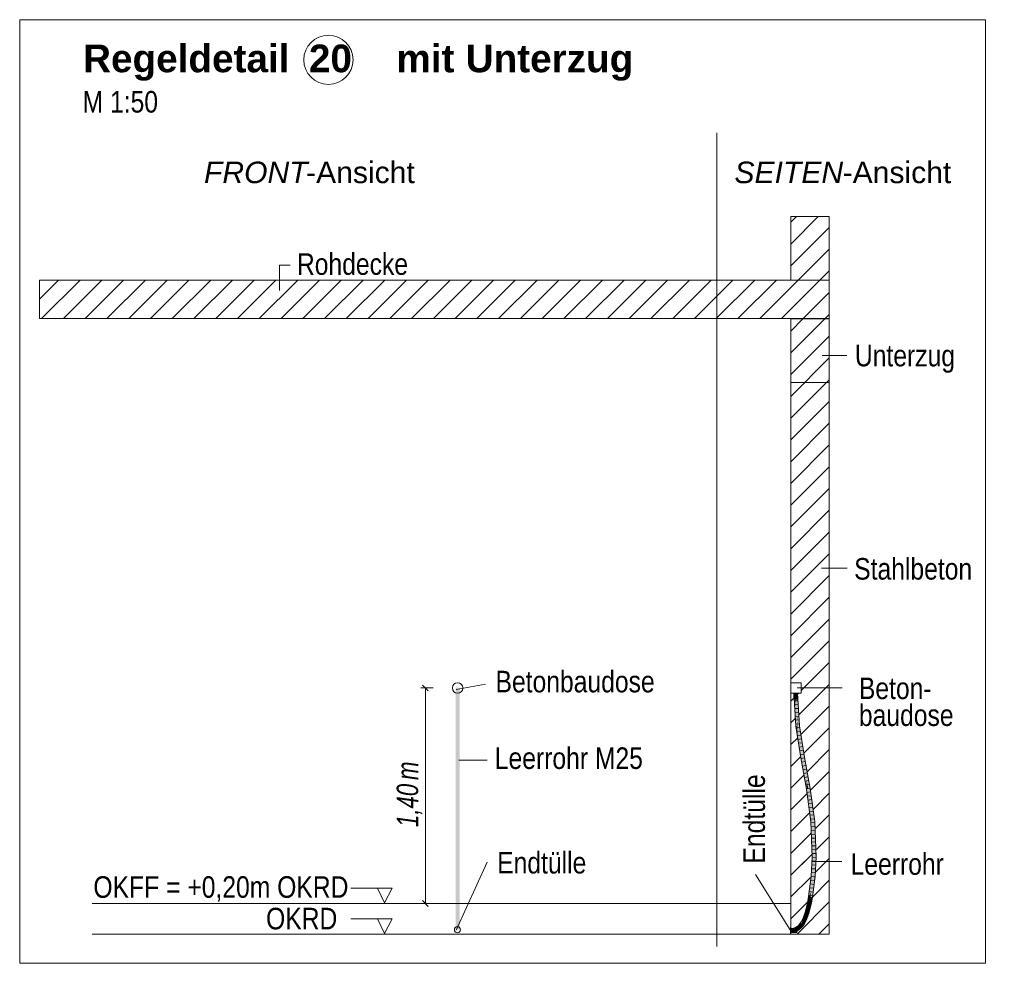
# Model space of a CAD drawing. Extents: x -420 to 300, y 62 to 1162.
# Tile 71 of 130: x 119 to 183, y 549 to 611. Entities that reach past the tile are written whole.
import ezdxf
from ezdxf.lldxf.tags import DXFTag

# ---------------------------------------------------------------- set-up
doc = ezdxf.new("R2010")
doc.units = 0
doc.layers.get('0').update_dxf_attribs({"lineweight": 35})
for name, color, linetype, lineweight, true_color in [('E_Aussparung Bemaßung-A06G9FCW8I', 5, 'Continuous', 9, 0x0000ff), ('E_Betonbaudose', 1, 'Continuous', 13, 0xff0000), ('E_Detail_Beschriftung', 7, 'Continuous', 13, 0x009900), ('E_Detail_Wandschraffur', 7, 'Continuous', 5, 0xc0c0c0), ('E_Leerrohr 25-A06G9FCX8I', 7, 'Continuous', 9, 0xff8000), ('E_Leerrohr 25-Shading', 7, 'Continuous', 9, 0xff8000), ('E_Leerrohr Beschriftung', 1, 'Continuous', 9, 0xff0000)]:
    doc.layers.add(name, color=color, linetype=linetype, lineweight=lineweight, true_color=true_color)
doc.layers.add('E_Detail_Linie_Text_Bem', color=7, linetype='Continuous', lineweight=13)
doc.styles.get("Standard").update_dxf_attribs({"font": 'ARIALN.TTF'})
tags = doc.linetypes.add('fein_strichliert', pattern=[4, 1, -2, 1]).pattern_tags.tags
tags[8:9] = [DXFTag(74, 4), DXFTag(75, 0), DXFTag(340, '0'), DXFTag(46, 0.0), DXFTag(50, 0.0), DXFTag(44, 0.0), DXFTag(45, 0.0)]
tags[6:7] = [DXFTag(74, 4), DXFTag(75, 0), DXFTag(340, '0'), DXFTag(46, 0.0), DXFTag(50, 0.0), DXFTag(44, 0.0), DXFTag(45, 0.0)]
tags[4:5] = [DXFTag(74, 4), DXFTag(75, 0), DXFTag(340, '0'), DXFTag(46, 0.0), DXFTag(50, 0.0), DXFTag(44, 0.0), DXFTag(45, 0.0)]
tags = doc.linetypes.add('fein_strichliert-A06G9FCV8I', pattern=[4, 1, -2, 1]).pattern_tags.tags
tags[8:9] = [DXFTag(74, 4), DXFTag(75, 0), DXFTag(340, '0'), DXFTag(46, 0.0), DXFTag(50, 0.0), DXFTag(44, 0.0), DXFTag(45, 0.0)]
tags[6:7] = [DXFTag(74, 4), DXFTag(75, 0), DXFTag(340, '0'), DXFTag(46, 0.0), DXFTag(50, 0.0), DXFTag(44, 0.0), DXFTag(45, 0.0)]
tags[4:5] = [DXFTag(74, 4), DXFTag(75, 0), DXFTag(340, '0'), DXFTag(46, 0.0), DXFTag(50, 0.0), DXFTag(44, 0.0), DXFTag(45, 0.0)]
tags = doc.linetypes.add('STRICHPUNKT2-A06G9FCY8I', pattern=[12.7, 6.35, -3.175, 0, -3.175]).pattern_tags.tags
tags[10:11] = [DXFTag(74, 4), DXFTag(75, 0), DXFTag(340, '0'), DXFTag(46, 0.0), DXFTag(50, 0.0), DXFTag(44, 0.0), DXFTag(45, 0.0)]
tags[8:9] = [DXFTag(74, 4), DXFTag(75, 0), DXFTag(340, '0'), DXFTag(46, 0.0), DXFTag(50, 0.0), DXFTag(44, 0.0), DXFTag(45, 0.0)]
tags[6:7] = [DXFTag(74, 4), DXFTag(75, 0), DXFTag(340, '0'), DXFTag(46, 0.0), DXFTag(50, 0.0), DXFTag(44, 0.0), DXFTag(45, 0.0)]
tags[4:5] = [DXFTag(74, 4), DXFTag(75, 0), DXFTag(340, '0'), DXFTag(46, 0.0), DXFTag(50, 0.0), DXFTag(44, 0.0), DXFTag(45, 0.0)]

# ---------------------------------------------------------------- blocks, each defined once
blk = doc.blocks.new('Shading-A06G9EZD8I', base_point=(169.783, 721.989))
at = {"layer": 'E_Leerrohr 25-Shading', "color": 31, "true_color": 0xecb67f}
for points in [[(169.552, 566.942), (169.552, 566.936), (169.663, 566.942), (169.663, 566.936)], [(169.617, 566.542), (169.742, 566.542), (169.617, 566.936), (169.742, 566.936)], [(169.663, 566.936), (169.742, 566.936), (169.663, 566.942), (169.742, 566.942)], [(169.755, 566.942), (169.742, 566.942), (169.755, 566.936), (169.742, 566.936)], [(169.742, 566.936), (169.742, 566.542), (169.755, 566.936), (169.755, 566.542)], [(169.787, 566.942), (169.755, 566.942), (169.787, 566.936), (169.755, 566.936)], [(169.755, 566.542), (169.867, 566.542), (169.755, 566.936), (169.867, 566.936)], [(169.787, 566.942), (169.787, 566.936), (169.853, 566.942), (169.853, 566.936)], [(169.853, 566.936), (169.932, 566.936), (169.853, 566.942), (169.932, 566.942)], [(169.42, 551.597), (169.42, 551.708), (169.413, 551.597), (169.413, 551.708)], [(169.413, 551.564), (169.42, 551.564), (169.413, 551.597), (169.42, 551.597)], [(169.42, 551.518), (169.577, 551.643), (169.42, 551.643)], [(169.42, 551.518), (169.642, 551.527), (169.577, 551.643), (169.69, 551.531)], [(169.577, 551.643), (169.69, 551.531), (169.617, 551.643), (169.661, 551.6)], [(169.661, 551.6), (169.642, 551.643), (169.617, 551.643)], [(169.749, 551.537), (169.814, 551.643), (169.642, 551.643)], [(169.642, 551.643), (169.661, 551.6), (169.749, 551.537), (169.726, 551.534)], [(169.661, 551.6), (169.69, 551.531), (169.726, 551.534), (169.723, 551.534)], [(169.749, 551.537), (169.762, 551.538), (169.814, 551.643), (169.797, 551.572)], [(169.791, 551.542), (169.814, 551.564), (169.797, 551.572), (169.814, 551.589)], [(169.814, 551.589), (169.814, 551.643), (169.797, 551.572)], [(169.413, 551.518), (169.42, 551.518), (169.413, 551.564), (169.42, 551.564)], [(169.42, 551.486), (169.42, 551.518), (169.413, 551.486), (169.413, 551.518)], [(169.413, 551.407), (169.42, 551.407), (169.413, 551.486), (169.42, 551.486)], [(169.413, 551.328), (169.42, 551.328), (169.413, 551.407), (169.42, 551.407)], [(169.523, 551.52), (169.623, 551.525), (169.42, 551.518), (169.642, 551.527)], [(169.42, 551.518), (169.767, 551.518), (169.762, 551.524)], [(169.599, 551.424), (169.629, 551.501), (169.556, 551.41), (169.42, 551.518)], [(169.42, 551.518), (169.629, 551.501), (169.523, 551.514)], [(169.42, 551.518), (169.42, 551.393), (169.556, 551.41), (169.536, 551.404)], [(169.42, 551.518), (169.754, 551.505), (169.767, 551.518)], [(169.42, 551.393), (169.577, 551.393), (169.56, 551.407)], [(169.698, 551.523), (169.692, 551.528), (169.523, 551.52)], [(169.679, 551.495), (169.691, 551.507), (169.523, 551.514)], [(169.536, 551.404), (169.56, 551.407), (169.556, 551.41)], [(169.594, 551.41), (169.599, 551.424), (169.56, 551.407), (169.556, 551.41)], [(169.56, 551.407), (169.577, 551.393), (169.594, 551.41)], [(169.577, 551.393), (169.642, 551.393), (169.612, 551.427), (169.705, 551.456)], [(169.599, 551.424), (169.594, 551.41), (169.612, 551.427)], [(169.676, 551.492), (169.629, 551.501), (169.612, 551.427), (169.599, 551.424)], [(169.676, 551.492), (169.612, 551.427), (169.681, 551.457), (169.644, 551.437)], [(169.623, 551.525), (169.692, 551.528), (169.642, 551.527)], [(169.676, 551.492), (169.679, 551.495), (169.629, 551.501)], [(169.642, 551.527), (169.692, 551.528), (169.69, 551.531)], [(169.814, 551.393), (169.75, 551.469), (169.642, 551.393), (169.705, 551.456)], [(169.644, 551.437), (169.669, 551.445), (169.681, 551.457)], [(169.681, 551.457), (169.669, 551.445), (169.73, 551.481), (169.705, 551.456)], [(169.73, 551.481), (169.754, 551.505), (169.676, 551.492), (169.691, 551.507)], [(169.676, 551.492), (169.681, 551.457), (169.709, 551.485)], [(169.709, 551.485), (169.681, 551.457), (169.727, 551.482)], [(169.681, 551.457), (169.73, 551.481), (169.727, 551.482)], [(169.762, 551.524), (169.75, 551.536), (169.698, 551.523), (169.69, 551.531)], [(169.75, 551.469), (169.743, 551.478), (169.705, 551.456), (169.73, 551.481)], [(169.723, 551.534), (169.75, 551.536), (169.749, 551.537)], [(169.814, 551.472), (169.767, 551.518), (169.814, 551.464), (169.73, 551.481)], [(169.762, 551.473), (169.743, 551.478), (169.75, 551.469)], [(169.814, 551.464), (169.743, 551.478), (169.814, 551.459)], [(169.789, 551.539), (169.789, 551.542), (169.75, 551.536), (169.749, 551.537)], [(169.75, 551.536), (169.767, 551.518), (169.789, 551.539)], [(169.814, 551.447), (169.797, 551.464), (169.75, 551.469), (169.762, 551.473)], [(169.814, 551.447), (169.75, 551.469), (169.814, 551.393)], [(169.762, 551.538), (169.789, 551.542), (169.797, 551.572)], [(169.791, 551.542), (169.767, 551.518), (169.814, 551.545), (169.814, 551.518)], [(169.767, 551.518), (169.814, 551.472), (169.814, 551.518)], [(169.791, 551.542), (169.797, 551.572), (169.789, 551.542)], [(169.789, 551.542), (169.789, 551.539), (169.791, 551.542)], [(169.814, 551.564), (169.791, 551.542), (169.814, 551.545)], [(169.814, 551.459), (169.797, 551.464), (169.814, 551.447)]]:
    blk.add_solid(points, dxfattribs=at)
at = {"layer": 'E_Leerrohr 25-Shading', "color": 43, "true_color": 0xd7ab7f}
for points in [[(169.617, 566.936), (169.642, 566.534), (169.644, 566.69)], [(169.617, 566.936), (169.644, 566.69), (169.645, 566.936)], [(169.644, 566.69), (169.642, 566.534), (169.706, 566.11), (169.731, 565.708)], [(169.752, 564.789), (169.731, 565.708), (169.642, 566.534)], [(169.645, 566.936), (169.644, 566.69), (169.666, 566.745), (169.706, 566.11)], [(169.666, 566.745), (169.654, 566.936), (169.645, 566.936)], [(169.858, 566.592), (169.831, 566.936), (169.844, 566.726)], [(169.831, 566.936), (169.892, 566.535), (169.849, 566.936)], [(169.892, 566.535), (169.831, 566.936), (169.932, 565.901), (169.858, 566.592)], [(169.869, 566.324), (169.911, 565.935), (169.844, 566.726), (169.858, 566.592)], [(169.892, 566.535), (169.867, 566.936), (169.849, 566.936)], [(169.858, 566.592), (169.911, 565.935), (169.932, 565.901), (169.957, 565.499)], [(169.924, 565.731), (169.869, 566.324), (169.964, 564.812)], [(169.911, 565.935), (169.869, 566.324), (169.919, 565.828), (169.924, 565.731)], [(169.752, 564.789), (169.785, 564.792), (169.731, 565.708), (169.779, 564.942)], [(169.917, 565.874), (169.911, 565.935), (169.919, 565.828)], [(169.951, 565.435), (169.943, 565.633), (169.919, 565.828), (169.917, 565.874)], [(169.924, 565.731), (169.951, 565.435), (169.919, 565.828)], [(169.951, 565.435), (169.924, 565.731), (169.975, 564.813), (169.964, 564.812)], [(169.957, 565.499), (169.943, 565.633), (170, 564.816), (169.951, 565.435)], [(169.975, 564.813), (170, 564.816), (169.951, 565.435)], [(169.785, 564.792), (169.752, 564.789), (169.867, 564.043)], [(169.785, 564.792), (169.788, 564.793), (169.779, 564.942)], [(169.892, 563.88), (169.804, 564.69), (169.785, 564.792), (169.788, 564.793)], [(169.892, 563.88), (169.785, 564.792), (169.867, 564.043)], [(169.844, 564.433), (169.804, 564.69), (169.932, 563.623), (169.892, 563.88)], [(169.957, 563.46), (169.869, 564.27), (169.932, 563.623), (169.844, 564.433)], [(169.975, 564.813), (169.964, 564.812), (170.279, 562.777)], [(170.315, 562.783), (170, 564.816), (170.279, 562.777), (169.975, 564.813)], [(170.069, 562.741), (170.105, 562.747), (169.957, 563.46), (169.869, 564.27)], [(170.469, 560.739), (170.105, 562.747), (170.438, 560.704), (170.069, 562.741)], [(170.505, 561.734), (170.315, 562.783), (170.469, 561.731), (170.279, 562.777)], [(170.685, 560.744), (170.505, 561.734), (170.649, 560.738), (170.469, 561.731)], [(170.469, 560.739), (170.438, 560.704), (170.472, 560.71)], [(170.472, 560.71), (170.438, 560.704), (170.506, 560.216)], [(170.474, 560.71), (170.469, 560.739), (170.472, 560.71)], [(170.506, 560.216), (170.673, 559.18), (170.472, 560.71), (170.474, 560.71)], [(170.673, 559.18), (170.768, 558.588), (170.474, 560.71)], [(170.685, 560.744), (170.649, 560.738), (170.981, 558.607), (170.944, 558.603)], [(170.732, 558.585), (170.75, 558.586), (170.506, 560.216), (170.673, 559.18)], [(170.75, 558.586), (170.768, 558.588), (170.673, 559.18)], [(170.75, 558.586), (170.732, 558.585), (170.757, 557.956)], [(170.757, 557.956), (170.791, 557.392), (170.75, 558.586), (170.768, 558.588)], [(170.791, 557.392), (170.859, 556.285), (170.768, 558.588)], [(171.026, 557.46), (170.981, 558.607), (170.969, 557.981), (170.944, 558.603)], [(170.791, 557.392), (170.757, 557.956), (170.803, 556.781)], [(170.823, 556.285), (170.859, 556.285), (170.803, 556.781), (170.791, 557.392)], [(171.073, 556.286), (170.969, 557.981), (171.071, 556.286)], [(170.969, 557.981), (171.073, 556.286), (170.969, 557.981), (171.026, 557.46)], [(171.061, 556.286), (171.071, 556.286), (171.016, 556.801), (170.969, 557.981)], [(171.016, 556.801), (171.036, 556.286), (171.044, 556.286)], [(170.859, 556.285), (170.823, 556.285), (170.765, 555.044), (170.753, 555.045)], [(170.789, 555.041), (170.859, 556.285), (170.765, 555.044)], [(171.002, 555.022), (171.036, 556.286), (170.965, 555.025)], [(171.036, 556.286), (171.002, 555.022), (171.044, 556.286), (171.015, 555.253)], [(171.015, 555.253), (171.07, 556.23), (171.044, 556.286), (171.071, 556.286)], [(171.07, 556.23), (171.073, 556.286), (171.071, 556.286)], [(170.654, 554.09), (170.62, 553.713), (170.789, 555.041)], [(170.709, 554.7), (170.654, 554.09), (170.765, 555.044), (170.789, 555.041)], [(170.765, 555.044), (170.753, 555.045), (170.709, 554.7)], [(170.923, 554.69), (170.923, 554.689), (171.002, 555.022), (170.903, 554.249)], [(170.923, 554.69), (171.002, 555.022), (170.965, 555.025)], [(170.584, 553.718), (170.601, 553.715), (170.709, 554.7), (170.654, 554.09)], [(170.923, 554.69), (170.795, 553.689), (170.82, 553.686)], [(170.832, 553.684), (170.923, 554.69), (170.82, 553.686)], [(170.923, 554.689), (170.832, 553.684), (170.903, 554.249)], [(170.601, 553.715), (170.584, 553.718), (170.55, 553.458), (170.54, 553.46)], [(170.55, 553.458), (170.573, 553.453), (170.601, 553.715), (170.62, 553.713)], [(170.573, 553.453), (170.576, 553.453), (170.62, 553.713)], [(170.601, 553.715), (170.62, 553.713), (170.654, 554.09)], [(170.82, 553.686), (170.795, 553.689), (170.782, 553.415), (170.749, 553.421)], [(170.785, 553.415), (170.832, 553.684), (170.782, 553.415), (170.82, 553.686)], [(170.366, 552.705), (170.372, 552.703), (170.49, 553.202), (170.44, 552.915)], [(170.372, 552.703), (170.401, 552.694), (170.44, 552.915)], [(170.44, 552.915), (170.401, 552.694), (170.479, 553.039), (170.471, 552.974)], [(170.49, 553.202), (170.44, 552.915), (170.498, 553.2), (170.479, 553.039)], [(170.471, 552.974), (170.525, 553.194), (170.498, 553.2)], [(170.507, 553.292), (170.49, 553.202), (170.498, 553.2)], [(170.502, 553.242), (170.498, 553.2), (170.522, 553.209), (170.52, 553.195)], [(170.51, 553.277), (170.507, 553.292), (170.502, 553.242)], [(170.502, 553.242), (170.522, 553.209), (170.51, 553.277)], [(170.507, 553.292), (170.51, 553.277), (170.54, 553.46), (170.55, 553.458)], [(170.55, 553.458), (170.51, 553.277), (170.573, 553.453), (170.522, 553.209)], [(170.52, 553.195), (170.525, 553.194), (170.522, 553.209)], [(170.522, 553.209), (170.525, 553.194), (170.573, 553.453), (170.576, 553.453)], [(170.733, 553.146), (170.698, 553.154), (170.605, 552.631), (170.57, 552.642)], [(170.733, 553.146), (170.749, 553.421), (170.698, 553.154)], [(170.733, 553.146), (170.764, 553.305), (170.749, 553.421), (170.782, 553.415)], [(170.764, 553.305), (170.785, 553.415), (170.782, 553.415)], [(170.225, 552.254), (170.201, 552.264), (170.118, 552.078), (170.105, 552.085)], [(170.118, 552.078), (170.131, 552.069), (170.225, 552.254), (170.235, 552.25)], [(170.201, 552.264), (170.225, 552.254), (170.337, 552.628), (170.26, 552.342)], [(170.225, 552.254), (170.235, 552.25), (170.26, 552.342)], [(170.26, 552.342), (170.235, 552.25), (170.401, 552.694)], [(170.337, 552.628), (170.26, 552.342), (170.372, 552.703), (170.401, 552.694)], [(170.372, 552.703), (170.366, 552.705), (170.337, 552.628)], [(170.398, 552.181), (170.422, 552.17), (170.471, 552.376), (170.485, 552.374)], [(170.422, 552.17), (170.431, 552.167), (170.485, 552.374), (170.507, 552.37)], [(170.507, 552.37), (170.605, 552.631), (170.471, 552.376), (170.57, 552.642)], [(169.512, 551.612), (169.508, 551.648), (169.42, 551.607), (169.42, 551.643)], [(169.512, 551.612), (169.577, 551.66), (169.508, 551.648)], [(169.512, 551.612), (169.599, 551.627), (169.577, 551.66), (169.591, 551.657)], [(169.591, 551.657), (169.59, 551.663), (169.577, 551.66)], [(169.617, 551.671), (169.59, 551.663), (169.621, 551.653), (169.591, 551.657)], [(169.591, 551.657), (169.599, 551.627), (169.621, 551.653)], [(169.621, 551.653), (169.599, 551.627), (169.666, 551.647)], [(169.642, 551.679), (169.617, 551.671), (169.634, 551.669)], [(169.617, 551.671), (169.621, 551.653), (169.634, 551.669)], [(169.68, 551.652), (169.661, 551.665), (169.621, 551.653), (169.634, 551.669)], [(169.68, 551.652), (169.621, 551.653), (169.666, 551.647)], [(169.661, 551.665), (169.642, 551.679), (169.634, 551.669)], [(169.671, 551.675), (169.667, 551.686), (169.642, 551.679)], [(169.671, 551.675), (169.642, 551.679), (169.675, 551.663), (169.661, 551.665)], [(169.661, 551.665), (169.68, 551.652), (169.675, 551.663)], [(169.731, 551.674), (169.755, 551.685), (169.667, 551.686), (169.737, 551.717)], [(169.731, 551.674), (169.667, 551.686), (169.671, 551.675)], [(169.671, 551.675), (169.675, 551.663), (169.731, 551.674), (169.706, 551.663)], [(169.675, 551.663), (169.68, 551.652), (169.706, 551.663)], [(169.755, 551.685), (169.83, 551.774), (169.737, 551.717)], [(169.83, 551.774), (169.755, 551.685), (169.837, 551.764), (169.779, 551.7)], [(169.779, 551.7), (169.804, 551.715), (169.837, 551.764), (169.842, 551.757)], [(169.842, 551.757), (169.804, 551.715), (169.85, 551.746), (169.844, 551.74)], [(169.867, 551.805), (169.83, 551.774), (169.837, 551.764)], [(169.842, 551.757), (169.892, 551.826), (169.837, 551.764), (169.867, 551.805)], [(169.842, 551.757), (169.85, 551.746), (169.892, 551.826), (169.858, 551.757)], [(169.844, 551.74), (169.851, 551.744), (169.85, 551.746)], [(169.85, 551.746), (169.851, 551.744), (169.858, 551.757)], [(169.924, 551.835), (169.851, 551.744), (169.869, 551.759)], [(169.924, 551.835), (169.912, 551.831), (169.851, 551.744), (169.858, 551.757)], [(169.912, 551.831), (169.892, 551.826), (169.858, 551.757)], [(169.869, 551.759), (169.94, 551.818), (169.924, 551.835)], [(169.957, 551.559), (169.976, 551.571), (169.869, 551.548), (169.955, 551.601)], [(169.915, 551.845), (169.892, 551.826), (169.919, 551.841), (169.912, 551.831)], [(169.912, 551.831), (169.924, 551.835), (169.919, 551.841)], [(169.932, 551.863), (169.915, 551.845), (169.919, 551.841)], [(169.924, 551.835), (169.957, 551.89), (169.919, 551.841), (169.932, 551.863)], [(169.929, 551.842), (169.924, 551.835), (169.945, 551.839), (169.932, 551.826)], [(169.951, 551.862), (169.957, 551.89), (169.929, 551.842)], [(169.929, 551.842), (169.945, 551.839), (169.951, 551.862)], [(169.932, 551.826), (169.94, 551.818), (169.945, 551.839)], [(169.945, 551.839), (169.94, 551.818), (170.018, 551.908), (170.022, 551.905)], [(170.009, 551.915), (169.951, 551.862), (170.018, 551.908), (169.945, 551.839)], [(169.957, 551.89), (169.951, 551.862), (169.993, 551.928), (170.009, 551.915)], [(170.071, 551.68), (170.062, 551.69), (169.97, 551.58), (169.955, 551.601)], [(169.976, 551.571), (170.087, 551.663), (169.97, 551.58), (170.071, 551.68)], [(169.993, 551.928), (170.009, 551.915), (170.118, 552.078), (170.131, 552.069)], [(170.131, 552.069), (170.009, 551.915), (170.136, 552.066), (170.018, 551.908)], [(170.162, 551.794), (170.16, 551.796), (170.071, 551.68), (170.062, 551.69)], [(170.071, 551.68), (170.167, 551.79), (170.162, 551.794)], [(170.071, 551.68), (170.087, 551.663), (170.167, 551.79), (170.114, 551.692)], [(170.114, 551.692), (170.189, 551.773), (170.167, 551.79)], [(170.187, 551.833), (170.16, 551.796), (170.162, 551.794)], [(170.162, 551.794), (170.167, 551.79), (170.187, 551.833), (170.187, 551.832)], [(170.167, 551.79), (170.189, 551.773), (170.187, 551.832)], [(170.189, 551.773), (170.318, 551.954), (170.187, 551.833), (170.287, 551.973)], [(170.318, 551.954), (170.398, 552.181), (170.287, 551.973)], [(170.318, 551.954), (170.373, 552.057), (170.398, 552.181), (170.422, 552.17)], [(170.373, 552.057), (170.431, 552.167), (170.422, 552.17)], [(169.536, 551.4), (169.532, 551.436), (169.42, 551.393), (169.42, 551.43)], [(169.536, 551.4), (169.64, 551.455), (169.532, 551.436)], [(169.64, 551.455), (169.536, 551.4), (169.642, 551.445), (169.577, 551.407)], [(169.577, 551.407), (169.642, 551.418), (169.642, 551.445), (169.648, 551.421)], [(169.666, 551.463), (169.64, 551.455), (169.642, 551.445)], [(169.642, 551.445), (169.645, 551.431), (169.666, 551.463), (169.706, 551.475)], [(169.642, 551.418), (169.648, 551.419), (169.648, 551.421)], [(169.645, 551.431), (169.648, 551.421), (169.706, 551.475), (169.731, 551.483)], [(169.648, 551.419), (169.754, 551.452), (169.731, 551.483), (169.741, 551.486)], [(169.648, 551.419), (169.731, 551.483), (169.648, 551.421)], [(169.741, 551.486), (169.754, 551.452), (169.779, 551.503), (169.795, 551.502)], [(169.795, 551.502), (169.754, 551.452), (169.853, 551.502), (169.856, 551.497)], [(169.795, 551.502), (169.804, 551.514), (169.779, 551.503)], [(169.804, 551.514), (169.795, 551.502), (169.847, 551.513), (169.853, 551.502)], [(169.847, 551.513), (169.838, 551.529), (169.804, 551.514)], [(169.844, 551.532), (169.838, 551.529), (169.932, 551.544), (169.892, 551.519)], [(169.892, 551.519), (169.838, 551.529), (169.847, 551.513)], [(169.869, 551.548), (169.844, 551.532), (169.957, 551.559), (169.932, 551.544)], [(169.847, 551.513), (169.853, 551.502), (169.892, 551.519), (169.867, 551.504)], [(169.853, 551.502), (169.856, 551.497), (169.867, 551.504)]]:
    blk.add_solid(points, dxfattribs=at)
at = {"layer": 'E_Leerrohr 25-Shading', "color": 31, "true_color": 0xfabd7f}
for points in [[(169.674, 566.936), (169.654, 566.936), (169.666, 566.745)], [(169.666, 566.745), (169.706, 566.11), (169.674, 566.936), (169.709, 566.184)], [(169.742, 566.936), (169.674, 566.936), (169.709, 566.184)], [(169.742, 566.936), (169.709, 566.184), (169.755, 566.25), (169.731, 565.708)], [(169.755, 566.25), (169.767, 566.535), (169.742, 566.936)], [(169.76, 566.936), (169.742, 566.936), (169.767, 566.535)], [(169.779, 564.942), (169.767, 566.535), (169.755, 566.25)], [(169.767, 566.535), (169.785, 566.936), (169.76, 566.936)], [(169.785, 566.936), (169.767, 566.535), (169.869, 566.324), (169.847, 565.834)], [(169.779, 564.942), (169.788, 564.793), (169.767, 566.535), (169.799, 564.794)], [(169.807, 565.9), (169.767, 566.535), (169.827, 564.797), (169.799, 564.794)], [(169.847, 565.834), (169.767, 566.535), (169.832, 565.498)], [(169.785, 566.936), (169.869, 566.324), (169.831, 566.936)], [(169.847, 565.834), (169.964, 564.812), (169.869, 566.324)], [(169.706, 566.11), (169.731, 565.708), (169.709, 566.184)], [(169.731, 565.708), (169.779, 564.942), (169.755, 566.25)], [(169.832, 565.498), (169.807, 565.9), (169.845, 564.799), (169.827, 564.797)], [(169.876, 564.802), (169.964, 564.812), (169.832, 565.498), (169.847, 565.834)], [(169.876, 564.802), (169.832, 565.498), (169.839, 565.144)], [(169.876, 564.802), (169.839, 565.144), (169.85, 564.799), (169.844, 564.842)], [(169.799, 564.794), (169.788, 564.793), (169.804, 564.69)], [(169.799, 564.794), (169.804, 564.69), (169.827, 564.797), (169.84, 564.51)], [(169.84, 564.51), (169.804, 564.69), (169.844, 564.433)], [(169.84, 564.51), (169.863, 564.395), (169.827, 564.797), (169.845, 564.799)], [(169.869, 564.27), (169.863, 564.395), (169.844, 564.433), (169.84, 564.51)], [(169.844, 564.842), (169.845, 564.799), (169.85, 564.799)], [(169.845, 564.799), (169.863, 564.395), (169.85, 564.799), (170.192, 562.762)], [(170.192, 562.762), (169.876, 564.802), (169.85, 564.799)], [(170.105, 562.747), (170.192, 562.762), (169.869, 564.27), (169.863, 564.395)], [(169.964, 564.812), (169.876, 564.802), (170.279, 562.777), (170.192, 562.762)], [(170.454, 561.318), (170.192, 562.762), (170.469, 560.739), (170.105, 562.747)], [(170.469, 561.731), (170.279, 562.777), (170.454, 561.318), (170.192, 562.762)], [(170.649, 560.738), (170.469, 561.731), (170.561, 560.724), (170.454, 561.318)], [(170.561, 560.724), (170.454, 561.318), (170.474, 560.71), (170.469, 560.739)], [(170.561, 560.724), (170.474, 560.71), (170.856, 558.596), (170.768, 558.588)], [(170.944, 558.603), (170.649, 560.738), (170.901, 558.6), (170.561, 560.724)], [(170.561, 560.724), (170.856, 558.596), (170.901, 558.6)], [(170.856, 558.596), (170.768, 558.588), (170.948, 556.285), (170.859, 556.285)], [(170.944, 558.603), (170.856, 558.596), (171.036, 556.286), (170.948, 556.285)], [(170.948, 556.285), (170.859, 556.285), (170.877, 555.033), (170.789, 555.041)], [(171.036, 556.286), (170.948, 556.285), (170.965, 555.025), (170.877, 555.033)], [(170.75, 554.036), (170.877, 555.033), (170.62, 553.713), (170.789, 555.041)], [(170.965, 555.025), (170.877, 555.033), (170.795, 553.689), (170.708, 553.701)], [(170.627, 553.712), (170.62, 553.713), (170.576, 553.454)], [(170.592, 553.45), (170.66, 553.707), (170.576, 553.454), (170.627, 553.712)], [(170.663, 553.437), (170.708, 553.701), (170.592, 553.45), (170.66, 553.707)], [(170.75, 554.036), (170.62, 553.713), (170.66, 553.707)], [(170.708, 553.701), (170.75, 554.036), (170.66, 553.707)], [(170.795, 553.689), (170.708, 553.701), (170.749, 553.421), (170.663, 553.437)], [(170.471, 552.974), (170.401, 552.694), (170.46, 552.676)], [(170.485, 552.668), (170.471, 552.974), (170.46, 552.676)], [(170.485, 552.668), (170.611, 553.174), (170.471, 552.974), (170.525, 553.194)], [(170.698, 553.154), (170.611, 553.174), (170.57, 552.642), (170.485, 552.668)], [(170.592, 553.45), (170.576, 553.453), (170.525, 553.194)], [(170.611, 553.174), (170.663, 553.437), (170.525, 553.194), (170.592, 553.45)], [(170.611, 553.174), (170.525, 553.194), (170.525, 553.194)], [(170.592, 553.45), (170.576, 553.454), (170.576, 553.453)], [(170.749, 553.421), (170.663, 553.437), (170.698, 553.154), (170.611, 553.174)], [(170.216, 552.028), (170.316, 552.215), (170.136, 552.066), (170.235, 552.25)], [(170.316, 552.215), (170.401, 552.694), (170.235, 552.25)], [(170.316, 552.215), (170.455, 552.588), (170.401, 552.694), (170.46, 552.676)], [(170.57, 552.642), (170.485, 552.668), (170.398, 552.181), (170.316, 552.215)], [(170.455, 552.588), (170.485, 552.668), (170.46, 552.676)], [(169.522, 551.524), (169.512, 551.612), (169.42, 551.518), (169.42, 551.607)], [(169.602, 551.615), (169.599, 551.627), (169.512, 551.612)], [(169.522, 551.524), (169.619, 551.541), (169.512, 551.612), (169.602, 551.615)], [(169.666, 551.647), (169.599, 551.627), (169.67, 551.638)], [(169.599, 551.627), (169.602, 551.615), (169.67, 551.638), (169.68, 551.615)], [(169.68, 551.615), (169.602, 551.615), (169.689, 551.597), (169.602, 551.614)], [(169.602, 551.614), (169.619, 551.541), (169.689, 551.597), (169.702, 551.566)], [(169.666, 551.647), (169.67, 551.638), (169.68, 551.652), (169.684, 551.64)], [(169.67, 551.638), (169.702, 551.566), (169.684, 551.64), (169.71, 551.569)], [(169.707, 551.659), (169.706, 551.663), (169.68, 551.652)], [(169.703, 551.642), (169.714, 551.644), (169.68, 551.652), (169.707, 551.659)], [(169.703, 551.642), (169.68, 551.652), (169.684, 551.64)], [(169.742, 551.583), (169.718, 551.636), (169.684, 551.64), (169.703, 551.642)], [(169.742, 551.583), (169.684, 551.64), (169.71, 551.569)], [(169.718, 551.636), (169.714, 551.644), (169.703, 551.642)], [(169.734, 551.667), (169.731, 551.674), (169.707, 551.659), (169.706, 551.663)], [(169.755, 551.622), (169.734, 551.667), (169.718, 551.636), (169.707, 551.659)], [(169.767, 551.594), (169.71, 551.569), (169.736, 551.499)], [(169.755, 551.622), (169.718, 551.636), (169.742, 551.583)], [(169.76, 551.674), (169.755, 551.685), (169.734, 551.667), (169.731, 551.674)], [(169.767, 551.661), (169.76, 551.674), (169.755, 551.622), (169.734, 551.667)], [(169.741, 551.486), (169.767, 551.594), (169.736, 551.499)], [(169.767, 551.594), (169.741, 551.486), (169.804, 551.514)], [(169.742, 551.583), (169.767, 551.594), (169.755, 551.622)], [(169.76, 551.674), (169.772, 551.677), (169.755, 551.685), (169.777, 551.694)], [(169.755, 551.622), (169.767, 551.594), (169.767, 551.661), (169.781, 551.636)], [(169.767, 551.661), (169.772, 551.677), (169.76, 551.674)], [(169.781, 551.636), (169.804, 551.715), (169.767, 551.661), (169.779, 551.7)], [(169.767, 551.594), (169.796, 551.607), (169.781, 551.636)], [(169.767, 551.594), (169.804, 551.514), (169.796, 551.607), (169.838, 551.529)], [(169.796, 551.607), (169.804, 551.715), (169.781, 551.636)], [(169.839, 551.724), (169.804, 551.715), (169.807, 551.613), (169.796, 551.607)], [(169.838, 551.529), (169.869, 551.548), (169.796, 551.607), (169.832, 551.629)], [(169.844, 551.74), (169.804, 551.715), (169.839, 551.724)], [(169.862, 551.73), (169.839, 551.724), (169.832, 551.629), (169.807, 551.613)], [(169.832, 551.629), (169.903, 551.672), (169.862, 551.73)], [(169.869, 551.548), (169.955, 551.601), (169.832, 551.629), (169.903, 551.672)], [(169.851, 551.744), (169.844, 551.74), (169.862, 551.73), (169.839, 551.724)], [(169.868, 551.753), (169.869, 551.759), (169.851, 551.744)], [(169.862, 551.73), (169.868, 551.753), (169.851, 551.744)], [(169.903, 551.672), (169.869, 551.759), (169.862, 551.73)], [(169.903, 551.672), (170.001, 551.754), (169.869, 551.759), (169.94, 551.818)], [(170.062, 551.69), (170.001, 551.754), (169.955, 551.601), (169.903, 551.672)], [(170.036, 551.894), (170.022, 551.905), (169.94, 551.818)], [(170.001, 551.754), (170.091, 551.85), (169.94, 551.818), (170.036, 551.894)], [(170.001, 551.754), (169.94, 551.818), (169.94, 551.818)], [(170.16, 551.796), (170.091, 551.85), (170.062, 551.69), (170.001, 551.754)], [(170.036, 551.894), (170.207, 552.022), (170.022, 551.905), (170.164, 552.049)], [(170.091, 551.85), (170.211, 552.02), (170.036, 551.894), (170.207, 552.022)], [(170.287, 551.973), (170.211, 552.02), (170.16, 551.796), (170.091, 551.85)], [(170.216, 552.028), (170.136, 552.066), (170.207, 552.022)], [(170.211, 552.02), (170.216, 552.028), (170.207, 552.022)], [(170.398, 552.181), (170.316, 552.215), (170.287, 551.973), (170.211, 552.02)], [(169.532, 551.436), (169.522, 551.524), (169.42, 551.43), (169.42, 551.518)], [(169.64, 551.455), (169.619, 551.541), (169.532, 551.436), (169.522, 551.524)], [(169.619, 551.541), (169.64, 551.455), (169.702, 551.566), (169.694, 551.542)], [(169.694, 551.542), (169.64, 551.455), (169.666, 551.463)], [(169.71, 551.569), (169.694, 551.542), (169.731, 551.483), (169.666, 551.463)], [(169.694, 551.542), (169.71, 551.569), (169.702, 551.566)], [(169.71, 551.569), (169.731, 551.483), (169.736, 551.499)], [(169.731, 551.483), (169.741, 551.486), (169.736, 551.499)]]:
    blk.add_solid(points, dxfattribs=at)
blk = doc.blocks.new('Referenz-A06G9FCZ8I')
at = {"layer": 'E_Aussparung Bemaßung-A06G9FCW8I', "linetype": 'Continuous', "ltscale": 0.13}
for p, q in [((145.376, 567.274), (146.176, 567.274)), ((145.867, 567.083), (145.485, 567.465)), ((145.676, 567.274), (145.676, 553.274)), ((145.976, 553.274), (145.176, 553.274)), ((145.867, 553.083), (145.485, 553.465))]:
    blk.add_line(p, q, dxfattribs=at)
at = {"layer": 'E_Betonbaudose', "linetype": 'Continuous', "ltscale": 0.13}
for p, q in [((169.427, 566.934), (169.427, 567.614)), ((169.427, 567.614), (170.107, 567.614)), ((170.107, 567.614), (170.107, 566.934)), ((170.107, 566.934), (169.427, 566.934))]:
    blk.add_line(p, q, dxfattribs=at)
for centre, radius in [((147.772, 567.274), 0.34), ((147.762, 551.565), 0.2)]:
    blk.add_circle(centre, radius, dxfattribs=at)
at = {"layer": 'E_Detail_Linie_Text_Bem', "linetype": 'fein_strichliert-A06G9FCV8I', "ltscale": 0.65}
for p, q in [((182.08, 610.701), (119.311, 610.701)), ((119.311, 610.701), (119.311, 549.384)), ((182.08, 549.384), (182.08, 610.701)), ((164.618, 550.466), (164.618, 603.345)), ((119.311, 549.384), (179.054, 549.384)), ((179.054, 549.384), (182.08, 549.384))]:
    blk.add_line(p, q, dxfattribs=at)
at = {"layer": 'E_Detail_Linie_Text_Bem', "linetype": 'Continuous', "ltscale": 0.13}
for p, q in [((169.427, 597.908), (171.927, 597.908)), ((169.427, 593.774), (169.427, 597.908)), ((171.927, 597.908), (171.927, 593.774)), ((171.927, 593.774), (120.6, 593.774)), ((120.6, 593.774), (120.6, 591.274)), ((171.927, 593.774), (169.427, 593.774)), ((171.927, 591.274), (171.927, 593.774)), ((120.6, 591.274), (130.993, 591.274)), ((120.6, 591.274), (169.427, 591.274)), ((130.993, 591.274), (171.927, 591.274)), ((169.427, 591.274), (171.927, 591.274)), ((169.427, 579.474), (169.427, 591.274)), ((171.927, 591.274), (171.927, 551.274)), ((169.427, 591.252), (171.927, 591.252)), ((169.427, 587.117), (169.427, 591.252)), ((171.927, 591.252), (171.927, 587.117)), ((171.927, 587.117), (169.427, 587.117)), ((169.427, 579.274), (169.427, 579.474)), ((169.427, 551.274), (169.427, 579.274)), ((124.03, 553.274), (169.39, 553.274)), ((124.03, 551.274), (170.677, 551.274)), ((171.927, 551.274), (169.427, 551.274))]:
    blk.add_line(p, q, dxfattribs=at)
at = {"layer": 'E_Detail_Linie_Text_Bem', "color": 0, "linetype": 'Continuous', "ltscale": 0.13}
for p, q in [((136.201, 593.094), (136.201, 594.742)), ((136.201, 594.742), (136.888, 594.742)), ((173.067, 588.885), (171.472, 588.885)), ((173.095, 575.05), (171.425, 575.05)), ((149.592, 567.528), (147.681, 567.181)), ((169.833, 567.274), (172.771, 567.274)), ((149.695, 562.594), (147.845, 562.594)), ((147.682, 551.544), (149.695, 555.949)), ((170.799, 555.995), (172.731, 555.995)), ((169.484, 551.396), (167.141, 555.148)), ((143.524, 554.274), (140.84, 554.274)), ((142.557, 554.277), (143.015, 553.324)), ((143.015, 553.324), (143.524, 554.274)), ((143.524, 552.274), (140.84, 552.274)), ((142.557, 552.277), (143.015, 551.324)), ((143.015, 551.324), (143.524, 552.274))]:
    blk.add_line(p, q, dxfattribs=at)
at = {"layer": 'E_Detail_Linie_Text_Bem', "linetype": 'Continuous', "ltscale": 0.13}
blk.add_solid([(147.897, 567.303), (147.897, 551.568), (147.646, 567.302), (147.646, 551.568)], dxfattribs=at)
at = {"layer": 'E_Detail_Wandschraffur', "linetype": 'fein_strichliert', "ltscale": 0.13}
for p, q in [((169.427, 596.122), (171.213, 597.908)), ((169.907, 593.774), (171.927, 595.794)), ((120.6, 592.55), (121.824, 593.774)), ((122.152, 591.274), (124.652, 593.774)), ((124.981, 591.274), (127.481, 593.774)), ((127.809, 591.274), (130.309, 593.774)), ((130.638, 591.274), (133.138, 593.774)), ((133.466, 591.274), (135.966, 593.774)), ((136.294, 591.274), (138.794, 593.774)), ((139.123, 591.274), (141.623, 593.774)), ((141.951, 591.274), (144.451, 593.774)), ((144.78, 591.274), (147.28, 593.774)), ((147.608, 591.274), (150.108, 593.774)), ((150.437, 591.274), (152.937, 593.774)), ((153.265, 591.274), (155.765, 593.774)), ((156.093, 591.274), (158.593, 593.774)), ((158.922, 591.274), (161.422, 593.774)), ((161.75, 591.274), (164.25, 593.774)), ((164.579, 591.274), (167.079, 593.774)), ((167.407, 591.274), (169.907, 593.774)), ((170.236, 591.274), (171.927, 592.966)), ((169.427, 590.466), (170.236, 591.274)), ((169.427, 587.637), (171.927, 590.137)), ((169.427, 584.809), (171.927, 587.309)), ((169.427, 581.98), (171.927, 584.48)), ((169.427, 579.152), (171.927, 581.652)), ((169.427, 576.323), (171.927, 578.823)), ((169.427, 573.495), (171.927, 575.995)), ((169.427, 570.667), (171.927, 573.167)), ((169.427, 567.838), (171.927, 570.338)), ((169.972, 565.554), (171.927, 567.51)), ((169.427, 565.01), (169.7, 565.282)), ((170.302, 563.056), (171.927, 564.681)), ((169.427, 562.181), (170.035, 562.789)), ((170.724, 560.649), (171.927, 561.853)), ((169.427, 559.353), (170.476, 560.402)), ((171.059, 558.156), (171.927, 559.024)), ((169.427, 556.524), (170.772, 557.869)), ((171.056, 555.325), (171.927, 556.196)), ((169.427, 553.696), (170.694, 554.963)), ((170.31, 554.579), (170.564, 554.833)), ((169.834, 551.274), (171.927, 553.368))]:
    blk.add_line(p, q, dxfattribs=at)
at = {"layer": 'E_Detail_Wandschraffur', "linetype": 'ByBlock', "ltscale": 0.13}
for p, q in [((169.427, 597.537), (169.799, 597.908)), ((169.427, 594.708), (171.927, 597.208)), ((171.321, 593.774), (171.927, 594.38)), ((120.738, 591.274), (123.238, 593.774)), ((123.567, 591.274), (126.067, 593.774)), ((126.395, 591.274), (128.895, 593.774)), ((129.223, 591.274), (131.723, 593.774)), ((132.052, 591.274), (134.552, 593.774)), ((134.88, 591.274), (137.38, 593.774)), ((137.709, 591.274), (140.209, 593.774)), ((140.537, 591.274), (143.037, 593.774)), ((143.366, 591.274), (145.866, 593.774)), ((146.194, 591.274), (148.694, 593.774)), ((149.022, 591.274), (151.522, 593.774)), ((151.851, 591.274), (154.351, 593.774)), ((154.679, 591.274), (157.179, 593.774)), ((157.508, 591.274), (160.008, 593.774)), ((160.336, 591.274), (162.836, 593.774)), ((163.164, 591.274), (165.664, 593.774)), ((165.993, 591.274), (168.493, 593.774)), ((168.821, 591.274), (171.321, 593.774)), ((169.427, 589.051), (171.65, 591.274)), ((171.65, 591.274), (171.927, 591.551)), ((169.427, 586.223), (171.927, 588.723)), ((169.427, 583.394), (171.927, 585.894)), ((169.427, 580.566), (171.927, 583.066)), ((169.427, 577.738), (171.927, 580.238)), ((169.427, 574.909), (171.927, 577.409)), ((169.427, 572.081), (171.927, 574.581)), ((169.427, 569.252), (171.927, 571.752)), ((170.107, 567.104), (171.927, 568.924)), ((169.427, 566.424), (169.619, 566.616)), ((169.87, 566.867), (169.929, 566.926)), ((170.105, 564.273), (171.927, 566.095)), ((169.427, 563.595), (169.851, 564.019)), ((170.511, 561.851), (171.927, 563.267)), ((169.427, 560.767), (170.254, 561.593)), ((170.893, 559.404), (171.927, 560.439)), ((169.427, 557.939), (170.648, 559.159)), ((171.097, 556.78), (171.927, 557.61)), ((169.427, 555.11), (170.803, 556.486)), ((169.934, 555.617), (170.343, 556.026)), ((170.836, 553.691), (171.927, 554.782)), ((170.747, 553.602), (170.803, 553.658)), ((169.427, 552.282), (170.478, 553.332)), ((171.248, 551.274), (171.927, 551.953))]:
    blk.add_line(p, q, dxfattribs=at)
at = {"layer": 'E_Leerrohr 25-A06G9FCX8I', "linetype": 'Continuous', "ltscale": 0.13}
for p, q in [((169.552, 566.942), (169.552, 566.936)), ((169.552, 566.942), (169.663, 566.942)), ((169.552, 566.936), (169.663, 566.936)), ((169.617, 566.936), (169.617, 566.542)), ((169.617, 566.936), (169.69, 566.936)), ((169.617, 566.936), (169.867, 566.936)), ((169.617, 566.936), (169.752, 564.789)), ((169.617, 566.542), (169.69, 566.542)), ((169.64, 566.685), (169.875, 566.688)), ((169.656, 566.434), (169.891, 566.44)), ((169.663, 566.942), (169.821, 566.942)), ((169.663, 566.936), (169.821, 566.936)), ((169.69, 566.936), (169.794, 566.936)), ((169.69, 566.542), (169.794, 566.542)), ((169.794, 566.936), (169.867, 566.936)), ((169.794, 566.542), (169.867, 566.542)), ((169.821, 566.942), (169.932, 566.942)), ((169.821, 566.936), (169.932, 566.936)), ((169.867, 566.542), (169.867, 566.936)), ((169.867, 566.936), (170, 564.816)), ((169.932, 566.936), (169.932, 566.942)), ((169.672, 566.183), (169.907, 566.192)), ((169.687, 565.932), (169.922, 565.944)), ((169.703, 565.681), (169.938, 565.696)), ((169.719, 565.43), (169.953, 565.448)), ((169.735, 565.179), (169.969, 565.2)), ((169.75, 564.929), (169.984, 564.952)), ((169.752, 564.789), (170.069, 562.741)), ((169.776, 564.679), (170.01, 564.705)), ((169.815, 564.431), (170.048, 564.459)), ((170, 564.816), (170.315, 562.783)), ((169.853, 564.183), (170.086, 564.212)), ((169.891, 563.935), (170.124, 563.966)), ((169.93, 563.687), (170.162, 563.72)), ((169.968, 563.439), (170.201, 563.474)), ((170.006, 563.192), (170.239, 563.227)), ((170.045, 562.944), (170.277, 562.981)), ((170.069, 562.741), (170.438, 560.704)), ((170.084, 562.696), (170.316, 562.735)), ((170.129, 562.45), (170.361, 562.489)), ((170.315, 562.783), (170.685, 560.744)), ((170.174, 562.204), (170.405, 562.243)), ((170.218, 561.959), (170.45, 561.997)), ((170.263, 561.713), (170.495, 561.751)), ((170.307, 561.467), (170.539, 561.505)), ((170.352, 561.221), (170.584, 561.258)), ((170.396, 560.975), (170.629, 561.012)), ((170.438, 560.704), (170.732, 558.585)), ((170.441, 560.729), (170.673, 560.766)), ((170.685, 560.744), (170.981, 558.607)), ((170.476, 560.483), (170.709, 560.518)), ((170.51, 560.236), (170.743, 560.269)), ((170.545, 559.989), (170.777, 560.021)), ((170.579, 559.743), (170.812, 559.772)), ((170.613, 559.496), (170.846, 559.523)), ((170.647, 559.249), (170.881, 559.275)), ((170.681, 559.003), (170.915, 559.026)), ((170.715, 558.756), (170.949, 558.778)), ((170.732, 558.585), (170.823, 556.285)), ((170.742, 558.509), (170.976, 558.528)), ((170.752, 558.26), (170.986, 558.278)), ((170.762, 558.011), (170.996, 558.027)), ((170.981, 558.607), (171.073, 556.286)), ((170.772, 557.762), (171.006, 557.776)), ((170.781, 557.513), (171.016, 557.525)), ((170.791, 557.265), (171.026, 557.274)), ((170.801, 557.016), (171.036, 557.023)), ((170.811, 556.767), (171.046, 556.773)), ((170.823, 556.285), (170.753, 555.045)), ((170.821, 556.518), (171.056, 556.522)), ((170.829, 556.27), (171.064, 556.271)), ((171.073, 556.286), (171.002, 555.022)), ((170.787, 555.528), (171.022, 555.515)), ((170.801, 555.775), (171.036, 555.767)), ((170.815, 556.022), (171.05, 556.019)), ((170.753, 555.045), (170.584, 553.718)), ((170.759, 555.033), (170.993, 555.011)), ((170.773, 555.28), (171.008, 555.263)), ((171.002, 555.022), (170.832, 553.684)), ((170.664, 554.292), (170.898, 554.265)), ((170.696, 554.539), (170.93, 554.514)), ((170.727, 554.786), (170.961, 554.762)), ((170.584, 553.718), (170.54, 553.46)), ((170.563, 553.554), (170.795, 553.516)), ((170.602, 553.798), (170.835, 553.767)), ((170.633, 554.045), (170.866, 554.016)), ((170.832, 553.684), (170.785, 553.415)), ((170.49, 553.202), (170.366, 552.705)), ((170.465, 553.074), (170.693, 553.017)), ((170.54, 553.46), (170.49, 553.202)), ((170.519, 553.314), (170.749, 553.265)), ((170.733, 553.146), (170.605, 552.631)), ((170.785, 553.415), (170.733, 553.146)), ((170.201, 552.264), (170.105, 552.085)), ((170.366, 552.705), (170.201, 552.264)), ((170.25, 552.373), (170.468, 552.287)), ((170.335, 552.601), (170.558, 552.527)), ((170.406, 552.835), (170.632, 552.771)), ((170.605, 552.631), (170.431, 552.167)), ((169.42, 551.708), (169.414, 551.708)), ((169.414, 551.597), (169.414, 551.708)), ((169.414, 551.439), (169.414, 551.597)), ((169.42, 551.597), (169.42, 551.708)), ((169.508, 551.648), (169.42, 551.643)), ((169.814, 551.643), (169.42, 551.643)), ((169.42, 551.57), (169.42, 551.643)), ((169.42, 551.643), (169.42, 551.393)), ((169.42, 551.439), (169.42, 551.597)), ((169.487, 551.64), (169.507, 551.405)), ((169.59, 551.663), (169.508, 551.648)), ((169.667, 551.686), (169.59, 551.663)), ((169.737, 551.717), (169.667, 551.686)), ((169.693, 551.689), (169.784, 551.473)), ((169.83, 551.774), (169.737, 551.717)), ((169.814, 551.57), (169.814, 551.643)), ((169.915, 551.845), (169.83, 551.774)), ((169.876, 551.802), (170.025, 551.621)), ((169.993, 551.928), (169.915, 551.845)), ((170.087, 551.663), (169.976, 551.571)), ((170.105, 552.085), (169.993, 551.928)), ((170.027, 551.963), (170.215, 551.823)), ((170.189, 551.773), (170.087, 551.663)), ((170.152, 552.158), (170.36, 552.048)), ((170.318, 551.954), (170.189, 551.773)), ((170.431, 552.167), (170.318, 551.954)), ((169.414, 551.328), (169.414, 551.439)), ((169.414, 551.328), (169.42, 551.328)), ((169.42, 551.466), (169.42, 551.57)), ((169.42, 551.393), (169.42, 551.466)), ((169.42, 551.328), (169.42, 551.439)), ((169.536, 551.4), (169.42, 551.393)), ((169.42, 551.393), (169.814, 551.393)), ((169.648, 551.419), (169.536, 551.4)), ((169.754, 551.452), (169.648, 551.419)), ((169.856, 551.497), (169.754, 551.452)), ((169.814, 551.466), (169.814, 551.57)), ((169.814, 551.393), (169.814, 551.466)), ((169.976, 551.571), (169.856, 551.497))]:
    blk.add_line(p, q, dxfattribs=at)
at = {"layer": 'E_Leerrohr 25-A06G9FCX8I', "linetype": 'STRICHPUNKT2-A06G9FCY8I', "lineweight": 5, "ltscale": 0.13}
for p, q in [((169.742, 566.936), (169.742, 566.542)), ((169.42, 551.518), (169.814, 551.518))]:
    blk.add_line(p, q, dxfattribs=at)
at = {"layer": 'E_Leerrohr Beschriftung', "linetype": 'Continuous', "ltscale": 0.13}
blk.add_circle((139.374, 608.094), 1.6, dxfattribs=at)
at = {"layer": 'E_Aussparung Bemaßung-A06G9FCW8I', "linetype": 'Continuous', "ltscale": 0.13, "char_height": 1.4, "attachment_point": 1, "rotation": 90}
for s, insert in [('{\\W0.9;\\fArial Narrow|b0|i1;m}', (143.81, 561.295)), ('{\\W0.9;\\fArial Narrow|b0|i1;1,40 }', (143.81, 558.237))]:
    blk.add_mtext(s, dxfattribs=dict(at, insert=insert))
at = {"layer": 'E_Detail_Beschriftung', "color": 1, "linetype": 'Continuous', "lineweight": 35, "ltscale": 0.35, "true_color": 0xff0000, "char_height": 1.8, "attachment_point": 1}
for s, insert in [('{\\fArial|b1|i0;Regeldetail}', (123.429, 609.085)), ('{\\fArial|b1|i0;mit}', (143.793, 609.085)), ('{\\fArial|b1|i0;20}', (138.107, 609.085)), ('{\\fArial|b1|i0;Unterzug}', (148.294, 609.085))]:
    blk.add_mtext(s, dxfattribs=dict(at, insert=insert))
at = {"layer": 'E_Detail_Beschriftung', "linetype": 'Continuous', "ltscale": 0.13, "char_height": 1.4, "attachment_point": 1}
for s, insert in [('{\\fArial Narrow;M 1:50}', (123.398, 606.065)), ('{\\fArial Narrow;Rohdecke}', (137.328, 595.521)), ('{\\fArial Narrow;Unterzug}', (173.591, 589.575)), ('{\\fArial Narrow;Stahlbeton}', (173.544, 575.718)), ('{\\fArial Narrow;Betonbaudose}', (150.233, 568.391)), ('{\\fArial Narrow;Beton-}', (173.849, 567.956)), ('{\\fArial Narrow;baudose}', (173.849, 566.206)), ('{\\fArial Narrow;Leerrohr M25}', (150.187, 563.414)), ('{\\fArial Narrow;Endtülle}', (150.34, 556.62)), ('{\\fArial Narrow;Leerrohr}', (173.31, 556.535)), ('{\\fArial Narrow;OKFF = +0,20m OKRD}', (124.099, 555.042)), ('{\\fArial Narrow;OKRD}', (135.321, 552.991))]:
    blk.add_mtext(s, dxfattribs=dict(at, insert=insert))
at = {"layer": 'E_Detail_Beschriftung', "linetype": 'Continuous', "lineweight": -2, "ltscale": 0.25, "char_height": 1.4, "attachment_point": 1}
for s, insert in [('{\\fArial|b0|i1;FRONT}', (131.288, 601.479)), ('{\\fArial;-Ansicht}', (137.924, 601.479)), ('{\\fArial|b0|i1;SEITEN}', (165.762, 601.479)), ('{\\fArial;-Ansicht}', (172.792, 601.479))]:
    blk.add_mtext(s, dxfattribs=dict(at, insert=insert))
at = {"layer": 'E_Detail_Beschriftung', "linetype": 'Continuous', "ltscale": 0.13, "insert": (166.343, 555.866), "char_height": 1.4, "attachment_point": 1, "rotation": 90}
blk.add_mtext('{\\fArial Narrow;Endtülle}', dxfattribs=at)

msp = doc.modelspace()

# ---------------------------------------------------------------- block references
at = {"color": 8, "lineweight": 25, "ltscale": 0.25, "true_color": 0x808080}
msp.add_blockref('Referenz-A06G9FCZ8I', (0, 0), dxfattribs=at)
msp.add_blockref('Shading-A06G9EZD8I', (169.783, 721.989))

doc.saveas('drawing.dxf')
